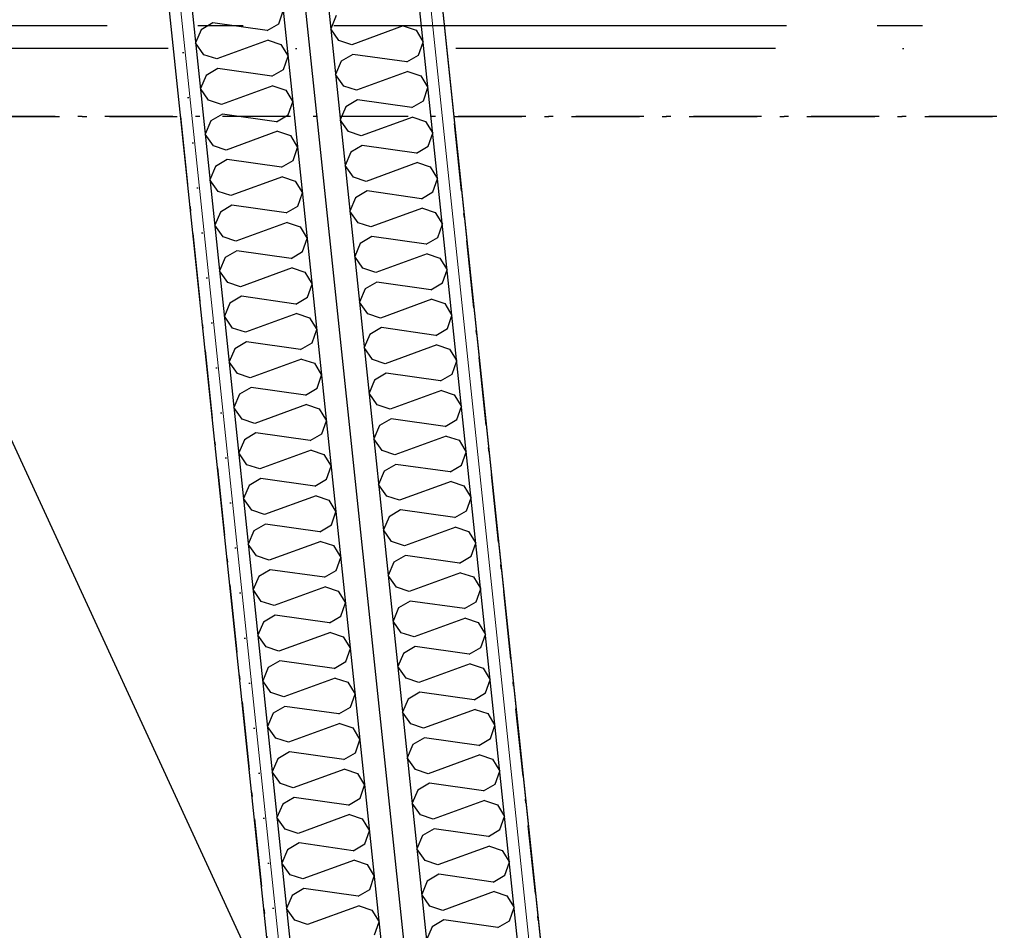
# Model space of a CAD drawing. Header units: millimetres. Extents: x -173281 to 144469, y -85977 to 83288.
# Tile 39 of 256: x -73857 to -72770, y -44811 to -43805. Entities that reach past the tile are written whole.
import ezdxf
from ezdxf.enums import TextEntityAlignment as Align

# ---------------------------------------------------------------- set-up
doc = ezdxf.new("R2010")
doc.units = ezdxf.units.MM
doc.header["$LTSCALE"] = 0.5
doc.header["$MEASUREMENT"] = 0
for name, pattern in [('Akselinje', [1500, 1000, -200, 100, -200]), ('Over snittplan', [260, 150, -50, 10, -50]), ('PLINE', [0]), ('Prikk & stiplet', [1340.555525, 705.555534, -352.777767, 0, -282.222223])]:
    doc.linetypes.add(name, pattern=pattern)
for name, color, linetype in [('223- Bjelker', 7, 'Continuous'), ('24-- Innervegger (Skravur)(Nye konstruksjoner)', 7, 'Continuous'), ('24-- Innervegger(Nye konstruksjoner)', 7, 'Continuous'), ('255- Gulvoverflate(Nye konstruksjoner)', 7, 'Continuous'), ('256- Faste himlinger og overflatebehandling(Nye konstruksjoner)', 7, 'Continuous'), ('82-- Modullinjer', 7, 'Continuous'), ('862- M___Nettoareal(Nye konstruksjoner)', 7, 'Continuous'), ('862- M___Nettoareal(Polylinje)(Nye konstruksjoner)', 7, 'Continuous'), ('862- M___Nettoareal(Tekst)(Nye konstruksjoner)', 7, 'Continuous')]:
    doc.layers.add(name, color=color, linetype=linetype)
doc.layers.add('236- Innvendig kledning og overflate(Nye konstruksjoner)', color=7, linetype='Continuous', lineweight=0)
doc.styles.add('GENERATED_STYLE_1', font='arial.ttf')
doc.styles.add('GENERATED_STYLE_2', font='arial.ttf')
doc.linetypes.add('Lydfuge betonggolv', pattern='A,0,[5,A-2607.111 Plan 1. etasje1.Shx,S=3.968254,R=0,X=0,Y=-3.46945e-18],-600,0', length=600)
pattern_1 = [(276, (0, 0), (86.12812, 9.05243), [0, -50]), (276, (45.68, -20.34), (86.12812, 9.05243), [0, -50])]

# ---------------------------------------------------------------- blocks, each defined once
blk = doc.blocks.new('Piano_A-127_129', base_point=(-73510.9, -42789.3))
at = {"layer": '862- M___Nettoareal(Polylinje)(Nye konstruksjoner)', "linetype": 'PLINE', "flags": 128}
blk.add_lwpolyline([(-73575.8, -44899), (-73974.8, -41102.6), (-74178.8, -39161.9), (-76223.2, -39161.9), (-76223.2, -43699.4), (-74915.7, -43699.4), (-74915.7, -44898.8)], close=True, dxfattribs=at)
at = {"layer": '862- M___Nettoareal(Tekst)(Nye konstruksjoner)', "style": 'GENERATED_STYLE_1'}
for tag, height, p in [('DUMMY_862', 150, (-74911, -42150.7)), ('ROOM_NAME', 150, (-74911, -42711.1)), ('DUMMY_861', 100, (-75068.2, -42310.9)), ('ROOM_NUMBER', 100, (-75068.2, -42699.7)), ('DUMMY_863', 100, (-74675.3, -42676.8))]:
    blk.add_attdef(tag, text='', height=height, rotation=90, dxfattribs=at).set_placement(p, align=Align.TOP_LEFT)
blk = doc.blocks.new('Song_kontor_A-126_130', base_point=(-72463.2, -42127.3))
at = {"layer": '862- M___Nettoareal(Polylinje)(Nye konstruksjoner)', "linetype": 'PLINE', "flags": 128}
blk.add_lwpolyline([(-71138.2, -43721.9), (-71138.2, -41086.9), (-73674.8, -41086.9), (-73274.2, -44899.1), (-71138.2, -44899.4)], close=True, dxfattribs=at)
at = {"layer": '862- M___Nettoareal(Tekst)(Nye konstruksjoner)', "style": 'GENERATED_STYLE_1'}
for tag, height, p in [('DUMMY_862', 150, (-72581, -41572.6)), ('ROOM_NAME', 150, (-72581, -42716.2)), ('DUMMY_861', 100, (-72738.2, -42316)), ('ROOM_NUMBER', 100, (-72738.2, -42704.8)), ('DUMMY_863', 100, (-72345.3, -42681.9))]:
    blk.add_attdef(tag, text='', height=height, rotation=90, dxfattribs=at).set_placement(p, align=Align.TOP_LEFT)
blk = doc.blocks.new('*X913')
at = {"layer": '24-- Innervegger (Skravur)(Nye konstruksjoner)', "linetype": 'PLINE'}
for p, q in [((-73571.2, -43809.6), (-73566.2, -43795.1)), ((-73643.9, -43808.6), (-73656.7, -43816.2)), ((-73584, -43817.1), (-73643.9, -43808.6)), ((-73584, -43817.1), (-73571.2, -43809.6)), ((-73656.7, -43816.2), (-73663, -43830.7)), ((-73653.8, -43843.7), (-73663, -43830.7)), ((-73582.9, -43827.7), (-73639.7, -43848.4)), ((-73582.9, -43827.7), (-73568.8, -43832.4)), ((-73568.8, -43832.4), (-73560.9, -43845.4)), ((-73639.7, -43848.4), (-73653.8, -43843.7)), ((-73565.9, -43859.9), (-73560.9, -43845.4)), ((-73651.4, -43866.5), (-73657.7, -43881.1)), ((-73638.6, -43859), (-73651.4, -43866.5)), ((-73578.7, -43867.4), (-73638.6, -43859)), ((-73578.7, -43867.4), (-73565.9, -43859.9)), ((-73577.6, -43878), (-73634.4, -43898.7)), ((-73577.6, -43878), (-73563.5, -43882.7)), ((-73648.6, -43894), (-73657.7, -43881.1)), ((-73563.5, -43882.7), (-73555.6, -43895.8)), ((-73634.4, -43898.7), (-73648.6, -43894)), ((-73560.6, -43910.2), (-73555.6, -43895.8)), ((-73633.3, -43909.3), (-73646.2, -43916.8)), ((-73573.5, -43917.7), (-73633.3, -43909.3)), ((-73573.5, -43917.7), (-73560.6, -43910.2)), ((-73646.2, -43916.8), (-73652.4, -43931.4)), ((-73643.3, -43944.3), (-73652.4, -43931.4)), ((-73572.4, -43928.3), (-73629.2, -43949)), ((-73572.4, -43928.3), (-73558.2, -43933)), ((-73558.2, -43933), (-73550.3, -43946.1)), ((-73629.2, -43949), (-73643.3, -43944.3)), ((-73555.3, -43960.5), (-73550.3, -43946.1)), ((-73640.9, -43967.1), (-73647.1, -43981.7)), ((-73628, -43959.6), (-73640.9, -43967.1)), ((-73568.2, -43968), (-73628, -43959.6)), ((-73568.2, -43968), (-73555.3, -43960.5)), ((-73638, -43994.6), (-73647.1, -43981.7)), ((-73567.1, -43978.6), (-73623.9, -43999.3)), ((-73567.1, -43978.6), (-73552.9, -43983.3)), ((-73552.9, -43983.3), (-73545, -43996.4)), ((-73623.9, -43999.3), (-73638, -43994.6)), ((-73550.1, -44010.8), (-73545, -43996.4)), ((-73622.8, -44009.9), (-73635.6, -44017.4)), ((-73562.9, -44018.3), (-73622.8, -44009.9)), ((-73635.6, -44017.4), (-73641.8, -44032)), ((-73562.9, -44018.3), (-73550.1, -44010.8)), ((-73632.7, -44044.9), (-73641.8, -44032)), ((-73561.8, -44028.9), (-73618.6, -44049.6)), ((-73561.8, -44028.9), (-73547.7, -44033.6)), ((-73547.7, -44033.6), (-73539.7, -44046.7)), ((-73618.6, -44049.6), (-73632.7, -44044.9)), ((-73544.8, -44061.1), (-73539.7, -44046.7)), ((-73617.5, -44060.2), (-73630.3, -44067.7)), ((-73557.6, -44068.6), (-73617.5, -44060.2)), ((-73557.6, -44068.6), (-73544.8, -44061.1)), ((-73630.3, -44067.7), (-73636.5, -44082.3)), ((-73627.4, -44095.2), (-73636.5, -44082.3)), ((-73556.5, -44079.2), (-73613.3, -44099.9)), ((-73556.5, -44079.2), (-73542.4, -44083.9)), ((-73542.4, -44083.9), (-73534.4, -44097)), ((-73613.3, -44099.9), (-73627.4, -44095.2)), ((-73539.5, -44111.4), (-73534.4, -44097)), ((-73625, -44118), (-73631.2, -44132.6)), ((-73612.2, -44110.5), (-73625, -44118)), ((-73552.3, -44119), (-73612.2, -44110.5)), ((-73552.3, -44119), (-73539.5, -44111.4)), ((-73551.2, -44129.5), (-73608, -44150.2)), ((-73551.2, -44129.5), (-73537.1, -44134.2)), ((-73622.1, -44145.5), (-73631.2, -44132.6)), ((-73537.1, -44134.2), (-73529.1, -44147.3)), ((-73608, -44150.2), (-73622.1, -44145.5)), ((-73534.2, -44161.7), (-73529.1, -44147.3)), ((-73606.9, -44160.8), (-73619.7, -44168.4)), ((-73547, -44169.3), (-73606.9, -44160.8)), ((-73547, -44169.3), (-73534.2, -44161.7)), ((-73619.7, -44168.4), (-73625.9, -44182.9)), ((-73616.8, -44195.8), (-73625.9, -44182.9)), ((-73545.9, -44179.8), (-73602.7, -44200.6)), ((-73545.9, -44179.8), (-73531.8, -44184.5)), ((-73531.8, -44184.5), (-73523.9, -44197.6)), ((-73602.7, -44200.6), (-73616.8, -44195.8)), ((-73528.9, -44212), (-73523.9, -44197.6)), ((-73601.6, -44211.1), (-73614.4, -44218.7)), ((-73541.7, -44219.6), (-73601.6, -44211.1)), ((-73541.7, -44219.6), (-73528.9, -44212)), ((-73614.4, -44218.7), (-73620.7, -44233.2)), ((-73611.5, -44246.1), (-73620.7, -44233.2)), ((-73540.6, -44230.1), (-73597.4, -44250.9)), ((-73540.6, -44230.1), (-73526.5, -44234.9)), ((-73526.5, -44234.9), (-73518.6, -44247.9)), ((-73597.4, -44250.9), (-73611.5, -44246.1)), ((-73523.6, -44262.3), (-73518.6, -44247.9)), ((-73609.1, -44269), (-73615.4, -44283.5)), ((-73596.3, -44261.4), (-73609.1, -44269)), ((-73536.4, -44269.9), (-73596.3, -44261.4)), ((-73536.4, -44269.9), (-73523.6, -44262.3)), ((-73535.3, -44280.5), (-73592.1, -44301.2)), ((-73535.3, -44280.5), (-73521.2, -44285.2)), ((-73606.3, -44296.5), (-73615.4, -44283.5)), ((-73521.2, -44285.2), (-73513.3, -44298.2)), ((-73592.1, -44301.2), (-73606.3, -44296.5)), ((-73518.3, -44312.6), (-73513.3, -44298.2)), ((-73591, -44311.7), (-73603.9, -44319.3)), ((-73531.2, -44320.2), (-73591, -44311.7)), ((-73531.2, -44320.2), (-73518.3, -44312.6)), ((-73603.9, -44319.3), (-73610.1, -44333.8)), ((-73601, -44346.8), (-73610.1, -44333.8)), ((-73530, -44330.8), (-73586.9, -44351.5)), ((-73530, -44330.8), (-73515.9, -44335.5)), ((-73515.9, -44335.5), (-73508, -44348.5)), ((-73586.9, -44351.5), (-73601, -44346.8)), ((-73513, -44363), (-73508, -44348.5)), ((-73585.7, -44362), (-73598.6, -44369.6)), ((-73525.9, -44370.5), (-73585.7, -44362)), ((-73525.9, -44370.5), (-73513, -44363)), ((-73598.6, -44369.6), (-73604.8, -44384.1)), ((-73595.7, -44397.1), (-73604.8, -44384.1)), ((-73524.8, -44381.1), (-73581.6, -44401.8)), ((-73524.8, -44381.1), (-73510.6, -44385.8)), ((-73510.6, -44385.8), (-73502.7, -44398.8)), ((-73581.6, -44401.8), (-73595.7, -44397.1)), ((-73507.8, -44413.3), (-73502.7, -44398.8)), ((-73580.5, -44412.4), (-73593.3, -44419.9)), ((-73520.6, -44420.8), (-73580.5, -44412.4)), ((-73593.3, -44419.9), (-73599.5, -44434.4)), ((-73520.6, -44420.8), (-73507.8, -44413.3)), ((-73590.4, -44447.4), (-73599.5, -44434.4)), ((-73519.5, -44431.4), (-73576.3, -44452.1)), ((-73519.5, -44431.4), (-73505.4, -44436.1)), ((-73505.4, -44436.1), (-73497.4, -44449.1)), ((-73576.3, -44452.1), (-73590.4, -44447.4)), ((-73502.5, -44463.6), (-73497.4, -44449.1)), ((-73575.2, -44462.7), (-73588, -44470.2)), ((-73515.3, -44471.1), (-73575.2, -44462.7)), ((-73515.3, -44471.1), (-73502.5, -44463.6)), ((-73588, -44470.2), (-73594.2, -44484.8)), ((-73585.1, -44497.7), (-73594.2, -44484.8)), ((-73514.2, -44481.7), (-73571, -44502.4)), ((-73514.2, -44481.7), (-73500.1, -44486.4)), ((-73500.1, -44486.4), (-73492.1, -44499.5)), ((-73571, -44502.4), (-73585.1, -44497.7)), ((-73497.2, -44513.9), (-73492.1, -44499.5)), ((-73582.7, -44520.5), (-73588.9, -44535.1)), ((-73569.9, -44513), (-73582.7, -44520.5)), ((-73510, -44521.4), (-73569.9, -44513)), ((-73510, -44521.4), (-73497.2, -44513.9)), ((-73508.9, -44532), (-73565.7, -44552.7)), ((-73508.9, -44532), (-73494.8, -44536.7)), ((-73579.8, -44548), (-73588.9, -44535.1)), ((-73494.8, -44536.7), (-73486.8, -44549.8)), ((-73565.7, -44552.7), (-73579.8, -44548)), ((-73491.9, -44564.2), (-73486.8, -44549.8)), ((-73564.6, -44563.3), (-73577.4, -44570.8)), ((-73504.7, -44571.7), (-73564.6, -44563.3)), ((-73504.7, -44571.7), (-73491.9, -44564.2)), ((-73577.4, -44570.8), (-73583.6, -44585.4)), ((-73574.5, -44598.3), (-73583.6, -44585.4)), ((-73503.6, -44582.3), (-73560.4, -44603)), ((-73503.6, -44582.3), (-73489.5, -44587)), ((-73489.5, -44587), (-73481.5, -44600.1)), ((-73560.4, -44603), (-73574.5, -44598.3)), ((-73486.6, -44614.5), (-73481.5, -44600.1)), ((-73559.3, -44613.6), (-73572.1, -44621.1)), ((-73499.4, -44622), (-73559.3, -44613.6)), ((-73499.4, -44622), (-73486.6, -44614.5)), ((-73572.1, -44621.1), (-73578.4, -44635.7)), ((-73569.2, -44648.6), (-73578.4, -44635.7)), ((-73498.3, -44632.6), (-73555.1, -44653.3)), ((-73498.3, -44632.6), (-73484.2, -44637.3)), ((-73484.2, -44637.3), (-73476.3, -44650.4)), ((-73555.1, -44653.3), (-73569.2, -44648.6)), ((-73481.3, -44664.8), (-73476.3, -44650.4)), ((-73566.8, -44671.4), (-73573.1, -44686)), ((-73554, -44663.9), (-73566.8, -44671.4)), ((-73494.1, -44672.4), (-73554, -44663.9)), ((-73494.1, -44672.4), (-73481.3, -44664.8)), ((-73493, -44682.9), (-73549.8, -44703.6)), ((-73493, -44682.9), (-73478.9, -44687.6)), ((-73564, -44698.9), (-73573.1, -44686)), ((-73478.9, -44687.6), (-73471, -44700.7)), ((-73549.8, -44703.6), (-73564, -44698.9)), ((-73476, -44715.1), (-73471, -44700.7)), ((-73548.7, -44714.2), (-73561.6, -44721.8)), ((-73488.9, -44722.7), (-73548.7, -44714.2)), ((-73488.9, -44722.7), (-73476, -44715.1)), ((-73561.6, -44721.8), (-73567.8, -44736.3)), ((-73558.7, -44749.2), (-73567.8, -44736.3)), ((-73487.7, -44733.2), (-73544.6, -44753.9)), ((-73487.7, -44733.2), (-73473.6, -44737.9)), ((-73473.6, -44737.9), (-73465.7, -44751)), ((-73544.6, -44753.9), (-73558.7, -44749.2)), ((-73470.7, -44765.4), (-73465.7, -44751)), ((-73543.4, -44764.5), (-73556.3, -44772.1)), ((-73483.6, -44773), (-73543.4, -44764.5)), ((-73483.6, -44773), (-73470.7, -44765.4)), ((-73556.3, -44772.1), (-73562.5, -44786.6)), ((-73553.4, -44799.5), (-73562.5, -44786.6)), ((-73482.5, -44783.5), (-73539.3, -44804.3)), ((-73482.5, -44783.5), (-73468.3, -44788.3)), ((-73468.3, -44788.3), (-73460.4, -44801.3)), ((-73539.3, -44804.3), (-73553.4, -44799.5)), ((-73465.5, -44815.7), (-73460.4, -44801.3))]:
    blk.add_line(p, q, dxfattribs=at)
blk = doc.blocks.new('*X915')
at = {"layer": '24-- Innervegger (Skravur)(Nye konstruksjoner)', "linetype": 'PLINE'}
for p, q in [((-73507.6, -43800.5), (-73513.8, -43815.1)), ((-73433.7, -43812), (-73490.6, -43832.7)), ((-73433.7, -43812), (-73419.6, -43816.7)), ((-73504.7, -43828), (-73513.8, -43815.1)), ((-73419.6, -43816.7), (-73411.7, -43829.8)), ((-73490.6, -43832.7), (-73504.7, -43828)), ((-73416.7, -43844.2), (-73411.7, -43829.8)), ((-73489.4, -43843.3), (-73502.3, -43850.8)), ((-73429.6, -43851.7), (-73489.4, -43843.3)), ((-73429.6, -43851.7), (-73416.7, -43844.2)), ((-73502.3, -43850.8), (-73508.5, -43865.4)), ((-73499.4, -43878.3), (-73508.5, -43865.4)), ((-73428.5, -43862.3), (-73485.3, -43883)), ((-73428.5, -43862.3), (-73414.3, -43867)), ((-73414.3, -43867), (-73406.4, -43880.1)), ((-73485.3, -43883), (-73499.4, -43878.3)), ((-73411.5, -43894.5), (-73406.4, -43880.1)), ((-73497, -43901.1), (-73503.2, -43915.7)), ((-73484.2, -43893.6), (-73497, -43901.1)), ((-73424.3, -43902), (-73484.2, -43893.6)), ((-73424.3, -43902), (-73411.5, -43894.5)), ((-73423.2, -43912.6), (-73480, -43933.3)), ((-73423.2, -43912.6), (-73409.1, -43917.3)), ((-73494.1, -43928.6), (-73503.2, -43915.7)), ((-73409.1, -43917.3), (-73401.1, -43930.4)), ((-73480, -43933.3), (-73494.1, -43928.6)), ((-73406.2, -43944.8), (-73401.1, -43930.4)), ((-73478.9, -43943.9), (-73491.7, -43951.4)), ((-73419, -43952.4), (-73478.9, -43943.9)), ((-73419, -43952.4), (-73406.2, -43944.8)), ((-73491.7, -43951.4), (-73497.9, -43966)), ((-73488.8, -43978.9), (-73497.9, -43966)), ((-73417.9, -43962.9), (-73474.7, -43983.6)), ((-73417.9, -43962.9), (-73403.8, -43967.6)), ((-73403.8, -43967.6), (-73395.8, -43980.7)), ((-73474.7, -43983.6), (-73488.8, -43978.9)), ((-73400.9, -43995.1), (-73395.8, -43980.7)), ((-73473.6, -43994.2), (-73486.4, -44001.8)), ((-73413.7, -44002.7), (-73473.6, -43994.2)), ((-73413.7, -44002.7), (-73400.9, -43995.1)), ((-73486.4, -44001.8), (-73492.6, -44016.3)), ((-73483.5, -44029.2), (-73492.6, -44016.3)), ((-73412.6, -44013.2), (-73469.4, -44033.9)), ((-73412.6, -44013.2), (-73398.5, -44017.9)), ((-73398.5, -44017.9), (-73390.5, -44031)), ((-73469.4, -44033.9), (-73483.5, -44029.2)), ((-73395.6, -44045.4), (-73390.5, -44031)), ((-73481.1, -44052.1), (-73487.3, -44066.6)), ((-73468.3, -44044.5), (-73481.1, -44052.1)), ((-73408.4, -44053), (-73468.3, -44044.5)), ((-73408.4, -44053), (-73395.6, -44045.4)), ((-73407.3, -44063.5), (-73464.1, -44084.3)), ((-73407.3, -44063.5), (-73393.2, -44068.3)), ((-73478.2, -44079.5), (-73487.3, -44066.6)), ((-73393.2, -44068.3), (-73385.2, -44081.3)), ((-73464.1, -44084.3), (-73478.2, -44079.5)), ((-73390.3, -44095.7), (-73385.2, -44081.3)), ((-73463, -44094.8), (-73475.8, -44102.4)), ((-73403.1, -44103.3), (-73463, -44094.8)), ((-73403.1, -44103.3), (-73390.3, -44095.7)), ((-73475.8, -44102.4), (-73482.1, -44116.9)), ((-73472.9, -44129.8), (-73482.1, -44116.9)), ((-73402, -44113.8), (-73458.8, -44134.6)), ((-73402, -44113.8), (-73387.9, -44118.6)), ((-73387.9, -44118.6), (-73380, -44131.6)), ((-73458.8, -44134.6), (-73472.9, -44129.8)), ((-73385, -44146), (-73380, -44131.6)), ((-73457.7, -44145.1), (-73470.5, -44152.7)), ((-73397.8, -44153.6), (-73457.7, -44145.1)), ((-73397.8, -44153.6), (-73385, -44146)), ((-73470.5, -44152.7), (-73476.8, -44167.2)), ((-73467.7, -44180.2), (-73476.8, -44167.2)), ((-73396.7, -44164.2), (-73453.5, -44184.9)), ((-73396.7, -44164.2), (-73382.6, -44168.9)), ((-73382.6, -44168.9), (-73374.7, -44181.9)), ((-73453.5, -44184.9), (-73467.7, -44180.2)), ((-73379.7, -44196.3), (-73374.7, -44181.9)), ((-73452.4, -44195.4), (-73465.3, -44203)), ((-73392.6, -44203.9), (-73452.4, -44195.4)), ((-73465.3, -44203), (-73471.5, -44217.5)), ((-73392.6, -44203.9), (-73379.7, -44196.3)), ((-73391.4, -44214.5), (-73448.3, -44235.2)), ((-73391.4, -44214.5), (-73377.3, -44219.2)), ((-73462.4, -44230.5), (-73471.5, -44217.5)), ((-73377.3, -44219.2), (-73369.4, -44232.2)), ((-73448.3, -44235.2), (-73462.4, -44230.5)), ((-73374.4, -44246.7), (-73369.4, -44232.2)), ((-73447.1, -44245.8), (-73460, -44253.3)), ((-73387.3, -44254.2), (-73447.1, -44245.8)), ((-73387.3, -44254.2), (-73374.4, -44246.7)), ((-73460, -44253.3), (-73466.2, -44267.8)), ((-73457.1, -44280.8), (-73466.2, -44267.8)), ((-73386.2, -44264.8), (-73443, -44285.5)), ((-73386.2, -44264.8), (-73372, -44269.5)), ((-73372, -44269.5), (-73364.1, -44282.5)), ((-73443, -44285.5), (-73457.1, -44280.8)), ((-73369.2, -44297), (-73364.1, -44282.5)), ((-73454.7, -44303.6), (-73460.9, -44318.2)), ((-73441.9, -44296.1), (-73454.7, -44303.6)), ((-73382, -44304.5), (-73441.9, -44296.1)), ((-73382, -44304.5), (-73369.2, -44297)), ((-73451.8, -44331.1), (-73460.9, -44318.2)), ((-73380.9, -44315.1), (-73437.7, -44335.8)), ((-73380.9, -44315.1), (-73366.8, -44319.8)), ((-73366.8, -44319.8), (-73358.8, -44332.9)), ((-73437.7, -44335.8), (-73451.8, -44331.1)), ((-73363.9, -44347.3), (-73358.8, -44332.9)), ((-73436.6, -44346.4), (-73449.4, -44353.9)), ((-73376.7, -44354.8), (-73436.6, -44346.4)), ((-73376.7, -44354.8), (-73363.9, -44347.3)), ((-73449.4, -44353.9), (-73455.6, -44368.5)), ((-73446.5, -44381.4), (-73455.6, -44368.5)), ((-73375.6, -44365.4), (-73432.4, -44386.1)), ((-73375.6, -44365.4), (-73361.5, -44370.1)), ((-73361.5, -44370.1), (-73353.5, -44383.2)), ((-73432.4, -44386.1), (-73446.5, -44381.4)), ((-73358.6, -44397.6), (-73353.5, -44383.2)), ((-73431.3, -44396.7), (-73444.1, -44404.2)), ((-73371.4, -44405.1), (-73431.3, -44396.7)), ((-73371.4, -44405.1), (-73358.6, -44397.6)), ((-73444.1, -44404.2), (-73450.3, -44418.8)), ((-73441.2, -44431.7), (-73450.3, -44418.8)), ((-73370.3, -44415.7), (-73427.1, -44436.4)), ((-73370.3, -44415.7), (-73356.2, -44420.4)), ((-73356.2, -44420.4), (-73348.2, -44433.5)), ((-73427.1, -44436.4), (-73441.2, -44431.7)), ((-73353.3, -44447.9), (-73348.2, -44433.5)), ((-73438.8, -44454.5), (-73445, -44469.1)), ((-73426, -44447), (-73438.8, -44454.5)), ((-73366.1, -44455.4), (-73426, -44447)), ((-73366.1, -44455.4), (-73353.3, -44447.9)), ((-73365, -44466), (-73421.8, -44486.7)), ((-73365, -44466), (-73350.9, -44470.7)), ((-73435.9, -44482), (-73445, -44469.1)), ((-73350.9, -44470.7), (-73342.9, -44483.8)), ((-73421.8, -44486.7), (-73435.9, -44482)), ((-73348, -44498.2), (-73342.9, -44483.8)), ((-73420.7, -44497.3), (-73433.5, -44504.8)), ((-73360.8, -44505.7), (-73420.7, -44497.3)), ((-73360.8, -44505.7), (-73348, -44498.2)), ((-73433.5, -44504.8), (-73439.8, -44519.4)), ((-73430.6, -44532.3), (-73439.8, -44519.4)), ((-73359.7, -44516.3), (-73416.5, -44537)), ((-73359.7, -44516.3), (-73345.6, -44521)), ((-73345.6, -44521), (-73337.7, -44534.1)), ((-73416.5, -44537), (-73430.6, -44532.3)), ((-73342.7, -44548.5), (-73337.7, -44534.1)), ((-73415.4, -44547.6), (-73428.2, -44555.2)), ((-73355.5, -44556.1), (-73415.4, -44547.6)), ((-73355.5, -44556.1), (-73342.7, -44548.5)), ((-73428.2, -44555.2), (-73434.5, -44569.7)), ((-73425.4, -44582.6), (-73434.5, -44569.7)), ((-73354.4, -44566.6), (-73411.2, -44587.3)), ((-73354.4, -44566.6), (-73340.3, -44571.3)), ((-73340.3, -44571.3), (-73332.4, -44584.4)), ((-73411.2, -44587.3), (-73425.4, -44582.6)), ((-73337.4, -44598.8), (-73332.4, -44584.4)), ((-73423, -44605.5), (-73429.2, -44620)), ((-73410.1, -44597.9), (-73423, -44605.5)), ((-73350.3, -44606.4), (-73410.1, -44597.9)), ((-73350.3, -44606.4), (-73337.4, -44598.8)), ((-73349.1, -44616.9), (-73406, -44637.7)), ((-73349.1, -44616.9), (-73335, -44621.7)), ((-73420.1, -44632.9), (-73429.2, -44620)), ((-73335, -44621.7), (-73327.1, -44634.7)), ((-73406, -44637.7), (-73420.1, -44632.9)), ((-73332.1, -44649.1), (-73327.1, -44634.7)), ((-73404.8, -44648.2), (-73417.7, -44655.8)), ((-73345, -44656.7), (-73404.8, -44648.2)), ((-73345, -44656.7), (-73332.1, -44649.1)), ((-73417.7, -44655.8), (-73423.9, -44670.3)), ((-73414.8, -44683.2), (-73423.9, -44670.3)), ((-73343.9, -44667.2), (-73400.7, -44688)), ((-73343.9, -44667.2), (-73329.7, -44672)), ((-73329.7, -44672), (-73321.8, -44685)), ((-73400.7, -44688), (-73414.8, -44683.2)), ((-73326.9, -44699.4), (-73321.8, -44685)), ((-73412.4, -44706.1), (-73418.6, -44720.6)), ((-73399.6, -44698.5), (-73412.4, -44706.1)), ((-73339.7, -44707), (-73399.6, -44698.5)), ((-73339.7, -44707), (-73326.9, -44699.4)), ((-73409.5, -44733.6), (-73418.6, -44720.6)), ((-73338.6, -44717.6), (-73395.4, -44738.3)), ((-73338.6, -44717.6), (-73324.5, -44722.3)), ((-73324.5, -44722.3), (-73316.5, -44735.3)), ((-73395.4, -44738.3), (-73409.5, -44733.6)), ((-73321.6, -44749.7), (-73316.5, -44735.3)), ((-73394.3, -44748.8), (-73407.1, -44756.4)), ((-73334.4, -44757.3), (-73394.3, -44748.8)), ((-73334.4, -44757.3), (-73321.6, -44749.7)), ((-73407.1, -44756.4), (-73413.3, -44770.9)), ((-73404.2, -44783.9), (-73413.3, -44770.9)), ((-73333.3, -44767.9), (-73390.1, -44788.6)), ((-73333.3, -44767.9), (-73319.2, -44772.6)), ((-73319.2, -44772.6), (-73311.2, -44785.6)), ((-73390.1, -44788.6), (-73404.2, -44783.9)), ((-73316.3, -44800.1), (-73311.2, -44785.6)), ((-73389, -44799.1), (-73401.8, -44806.7)), ((-73329.1, -44807.6), (-73389, -44799.1)), ((-73329.1, -44807.6), (-73316.3, -44800.1)), ((-73401.8, -44806.7), (-73408, -44821.2))]:
    blk.add_line(p, q, dxfattribs=at)
blk = doc.blocks.new('Standard grid marker[192]', base_point=(20939.5, -43811.9))
at = {"layer": '82-- Modullinjer', "linetype": 'Akselinje'}
blk.add_line((20739.5, -43811.9), (-81321.3, -43811.9), dxfattribs=at)
at = {"layer": '82-- Modullinjer', "style": 'GENERATED_STYLE_2'}
for tag, p in [('AC_MarkerText_1_1', (-81898.8, -43851.9)), ('AC_MarkerText_1_0', (21062, -43851.9))]:
    blk.add_attdef(tag, text='', height=175, rotation=90, dxfattribs=at).set_placement(p, align=Align.TOP_CENTER)

msp = doc.modelspace()

# ---------------------------------------------------------------- hatches: boundary and pattern name
at = {"layer": '24-- Innervegger (Skravur)(Nye konstruksjoner)', "linetype": 'Continuous'}
h = msp.add_hatch(dxfattribs=at)
h.set_pattern_fill('Gips', color=256, style=0, pattern_type=2)
h.set_pattern_definition(pattern_1)
h.paths.add_polyline_path([(-74006.7, -40799.4), (-73564, -45011.9), (-73551.4, -45011.9), (-73994.1, -40799.4)])
h = msp.add_hatch(dxfattribs=at)
h.set_pattern_fill('Gips', color=256, style=0, pattern_type=2)
h.set_pattern_definition(pattern_1)
h.paths.add_polyline_path([(-73992.8, -40811.9), (-73551.4, -45011.9), (-73538.8, -45011.9), (-73980.3, -40811.9)])
h = msp.add_hatch(dxfattribs=at)
h.set_pattern_fill('Gips', color=256, style=0, pattern_type=2)
h.set_pattern_definition(pattern_1)
h.paths.add_polyline_path([(-73701.3, -41074.4), (-73287.4, -45011.9), (-73274.9, -45011.9), (-73688.7, -41074.4)])
h = msp.add_hatch(dxfattribs=at)
h.set_pattern_fill('Gips', color=256, style=0, pattern_type=2)
h.set_pattern_definition(pattern_1)
h.paths.add_polyline_path([(-73687.4, -41086.9), (-73274.9, -45011.9), (-73262.3, -45011.9), (-73674.8, -41086.9)])

# ---------------------------------------------------------------- linework, layer by layer
at = {"layer": '223- Bjelker', "linetype": 'Prikk & stiplet'}
msp.add_line((-64978.2, -43836.9), (-76548.2, -43836.9), dxfattribs=at)
at = {"layer": '223- Bjelker', "linetype": 'Over snittplan'}
msp.add_line((-64978.2, -43911.9), (-76548.2, -43911.9), dxfattribs=at)
at = {"layer": '236- Innvendig kledning og overflate(Nye konstruksjoner)', "linetype": 'PLINE'}
for p, q in [((-73992.8, -40811.9), (-73551.4, -45011.9)), ((-73274.9, -45011.9), (-73688.7, -41074.4))]:
    msp.add_line(p, q, dxfattribs=at)
at = {"layer": '236- Innvendig kledning og overflate(Nye konstruksjoner)', "linetype": 'PLINE', "flags": 128}
for points in [[(-74008, -40786.9), (-73564, -45011.9)], [(-73262.3, -45011.9), (-73674.8, -41086.9)]]:
    msp.add_lwpolyline(points, dxfattribs=at)
at = {"layer": '24-- Innervegger(Nye konstruksjoner)', "linetype": 'PLINE'}
for p, q in [((-73969.7, -40911.9), (-73538.8, -45011.9)), ((-73863.9, -40961.9), (-73438.3, -45011.9)), ((-73803.1, -41061.9), (-73388, -45011.9)), ((-73287.4, -45011.9), (-73702.6, -41061.9))]:
    msp.add_line(p, q, dxfattribs=at)
at = {"layer": '255- Gulvoverflate(Nye konstruksjoner)', "linetype": 'Lydfuge betonggolv'}
msp.add_line((-73413.2, -45011.6), (-74043.7, -39011.9), dxfattribs=at)
at = {"layer": '256- Faste himlinger og overflatebehandling(Nye konstruksjoner)', "linetype": 'PLINE'}
msp.add_line((-73575.8, -44899), (-76223.2, -39161.9), dxfattribs=at)
at = {"layer": '256- Faste himlinger og overflatebehandling(Nye konstruksjoner)', "linetype": 'Over snittplan', "flags": 128}
for points in [[(-74928.2, -43911.9), (-73679.6, -43911.9)], [(-73679.6, -43911.9), (-73574.5, -44911.3)], [(-73274.2, -44899.1), (-73377.9, -43911.9)], [(-73377.9, -43911.9), (-71138.2, -43911.9)]]:
    msp.add_lwpolyline(points, dxfattribs=at)

# ---------------------------------------------------------------- block references
at = {"layer": '24-- Innervegger(Nye konstruksjoner)'}
for name in ['*X913', '*X915']:
    msp.add_blockref(name, (0, 0), dxfattribs=at)
at = {"layer": '82-- Modullinjer', "linetype": 'PLINE'}
msp.add_blockref('Standard grid marker[192]', (20939.5, -43811.9), dxfattribs=at)
at = {"layer": '862- M___Nettoareal(Nye konstruksjoner)', "linetype": 'Continuous'}
for name, p in [('Piano_A-127_129', (-73510.9, -42789.3)), ('Song_kontor_A-126_130', (-72463.2, -42127.3))]:
    msp.add_blockref(name, p, dxfattribs=at)

# ---------------------------------------------------------------- texts
at = {"layer": '256- Faste himlinger og overflatebehandling(Nye konstruksjoner)', "linetype": 'Continuous', "insert": (-72936.8, -41889.5), "char_height": 125, "attachment_point": 1, "rotation": 303.6382, "style": 'GENERATED_STYLE_1'}
msp.add_mtext('\\A1;{\\pql;\\fArial|b0|i0|c0|p0;\\W1.000000;Skråande\\fArial|b0|i0|c0|p0;\\W1.000000; perforert gipshimling}', dxfattribs=at)

doc.saveas('drawing.dxf')
